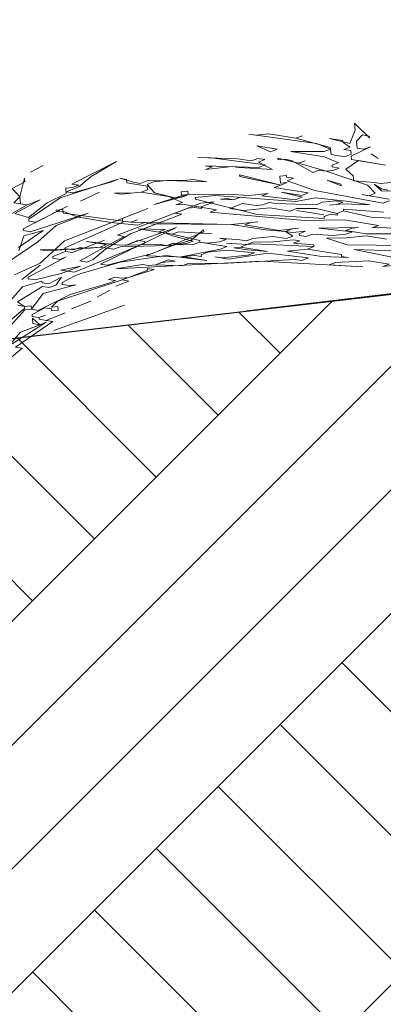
# Model space of a CAD drawing. Header units: millimetres. Extents: x 208545 to 5957542, y -593447 to 257160.
# Tile 28 of 60: x 5938068 to 5938608, y -589408 to -587945. Entities that reach past the tile are written whole.
import ezdxf

# ---------------------------------------------------------------- set-up
doc = ezdxf.new("R2010")
doc.units = ezdxf.units.MM
doc.header["$MEASUREMENT"] = 0
doc.linetypes.add('Wipeout_Contour', pattern=[1000, 0, -1000])
for name, color, linetype, lineweight in [('Opisy - Etykiety_Nr_pióra__1', 7, 'Continuous', 13), ('Sytuacja - Teren_Nr_pióra__1', 7, 'Continuous', 13), ('Sytuacja - Teren_Nr_pióra__21', 7, 'Continuous', 25), ('Wnętrze - Umeblowanie_Nr_pióra__2', 8, 'Continuous', 13)]:
    doc.layers.add(name, color=color, linetype=linetype, lineweight=lineweight)
doc.layers.add('Sytuacja - Teren', color=7, linetype='Continuous')
doc.layers.add('Wnętrze - Umeblowanie', color=7, linetype='Continuous')
doc.dimstyles.new('STYL_AUTOMATYCZNY__3', dxfattribs={"dimtxt": 0.18, "dimasz": 364.8, "dimexe": 0.18, "dimexo": 0.0625, "dimgap": 0, "dimtad": 0, "dimtih": 1, "dimtoh": 1, "dimdec": 4, "dimzin": 0, "dimdsep": 46, "dimcen": 0.09, "dimadec": 0, "dimazin": 0, "dimtfac": 1, "dimtdec": 4, "dimtmove": 0, "dimatfit": 3, "dimldrblk": 'ARROWHEAD_11', "dimfxl": 1, "dimtolj": 1, "dimtzin": 0, "dimarcsym": 0})

# ---------------------------------------------------------------- blocks, each defined once
blk = doc.blocks.new('Krzewy 27[11]_4', base_point=(5937695.9, -588501.5))
at = {"layer": 'Wnętrze - Umeblowanie_Nr_pióra__2', "color": 8, "linetype": 'Continuous', "lineweight": 13}
for p, q in [((5938145.7, -588189), (5938211.7, -588155.3)), ((5938211.7, -588155.3), (5938174.3, -588178)), ((5938103.1, -588161.3), (5938084.3, -588171.3)), ((5938084.3, -588171.3), (5938103.1, -588161.3)), ((5938057, -588195.6), (5938075.8, -588185.6)), ((5938075.3, -588180.2), (5938068.2, -588207.8)), ((5938075.8, -588185.6), (5938075.3, -588180.2)), ((5938214.4, -588181.9), (5938128, -588209.7)), ((5938147.1, -588202.3), (5938204.9, -588185.6)), ((5938174.3, -588178), (5938156.1, -588193.3)), ((5938204.9, -588185.6), (5938214.4, -588181.9)), ((5938068.2, -588207.8), (5938057, -588195.6)), ((5938136.4, -588195.4), (5938146.2, -588194.4)), ((5938137.3, -588203.3), (5938136.4, -588195.4)), ((5938156.1, -588193.3), (5938137, -588200.7)), ((5938137, -588200.7), (5938147.1, -588202.3)), ((5938155.8, -588190.7), (5938145.7, -588189)), ((5938146.2, -588194.4), (5938155.8, -588190.7)), ((5938186.6, -588200.9), (5938158.3, -588214.6)), ((5938158.3, -588214.6), (5938186.6, -588200.9)), ((5938059.2, -588216.8), (5938068.2, -588207.8)), ((5938079.4, -588220.1), (5938059.2, -588216.8)), ((5938098.5, -588212.7), (5938060.9, -588232.7)), ((5938068.2, -588207.8), (5938069.3, -588218.4)), ((5938079.4, -588220.1), (5938098.5, -588212.7)), ((5938081.4, -588238.7), (5938108.9, -588217)), ((5938128, -588209.7), (5938081.6, -588241.3)), ((5938108.9, -588217), (5938137.3, -588203.3)), ((5938316.2, -588206.2), (5938268, -588219.3)), ((5938268, -588219.3), (5938306.4, -588207.2)), ((5938306.4, -588207.2), (5938316.2, -588206.2)), ((5938337.3, -588217.5), (5938356.9, -588215.4)), ((5938356.9, -588215.4), (5938337.8, -588222.8)), ((5938366.5, -588211.7), (5938376.3, -588210.7)), ((5938386.4, -588212.3), (5938366.5, -588211.7)), ((5938376.3, -588210.7), (5938386.4, -588212.3)), ((5938386.4, -588212.3), (5938395.9, -588208.7)), ((5938395.9, -588208.7), (5938386.4, -588212.3)), ((5938004.4, -588262.8), (5938079.4, -588220.1)), ((5938069.3, -588218.4), (5938079.4, -588220.1)), ((5938139.2, -588221.9), (5938073.2, -588255.6)), ((5938092, -588245.6), (5938139.2, -588221.9)), ((5938134.6, -588273.4), (5938258.7, -588225.6)), ((5938213.2, -588265.2), (5938337.3, -588217.5)), ((5938258.7, -588225.6), (5938220.5, -588240.3)), ((5938318.2, -588224.8), (5938299.1, -588232.2)), ((5938328, -588223.8), (5938318.2, -588224.8)), ((5938338.1, -588225.4), (5938328, -588223.8)), ((5938337.8, -588222.8), (5938338.1, -588225.4)), ((5938060.9, -588232.7), (5938081.4, -588238.7)), ((5938081.6, -588241.3), (5938081.9, -588244)), ((5938081.9, -588244), (5938092, -588245.6)), ((5938083.6, -588259.9), (5938170, -588232.1)), ((5938170, -588232.1), (5938122.3, -588250.5)), ((5938221.1, -588245.6), (5938135.7, -588284)), ((5938220.5, -588240.3), (5938221.1, -588245.6)), ((5938309.2, -588233.8), (5938232.8, -588263.2)), ((5938299.1, -588232.2), (5938309.2, -588233.8)), ((5938103.2, -588257.9), (5938066.1, -588283.2)), ((5938073.2, -588255.6), (5938073.5, -588258.3)), ((5938073.5, -588258.3), (5938083.6, -588259.9)), ((5938074.3, -588266.2), (5938103.2, -588257.9)), ((5938122.3, -588250.5), (5938095, -588274.8)), ((5938301.3, -588253.4), (5938187.9, -588308.1)), ((5938224.7, -588280.2), (5938301.3, -588253.4)), ((5938265.6, -588292), (5938341.7, -588259.9)), ((5938341.4, -588257.3), (5938323.1, -588272.6)), ((5938341.7, -588259.9), (5938341.4, -588257.3)), ((5938095, -588274.8), (5938048.7, -588306.5)), ((5938066.7, -588288.5), (5938074.3, -588266.2)), ((5938098.4, -588306.7), (5938134.6, -588273.4)), ((5938146.4, -588291), (5938194.1, -588272.6)), ((5938194.1, -588272.6), (5938146.4, -588291)), ((5938157.6, -588303.2), (5938223.3, -588266.9)), ((5938232.8, -588263.2), (5938195.5, -588285.9)), ((5938223.3, -588266.9), (5938213.2, -588265.2)), ((5938243.7, -588272.8), (5938224.7, -588280.2)), ((5938253.8, -588274.4), (5938243.7, -588272.8)), ((5938254.1, -588277.1), (5938253.8, -588274.4)), ((5938323.1, -588272.6), (5938294.2, -588281)), ((5938136.3, -588289.3), (5938117.2, -588296.7)), ((5938135.7, -588284), (5938136.3, -588289.3)), ((5938136.3, -588289.3), (5938146.4, -588291)), ((5938146.4, -588291), (5938136.3, -588289.3)), ((5938149.4, -588320.2), (5938254.1, -588277.1)), ((5938195.5, -588285.9), (5938177.2, -588301.2)), ((5938294.2, -588281), (5938256, -588295.7)), ((5938137.1, -588297.3), (5938080.6, -588327.3)), ((5938117.2, -588296.7), (5938117.4, -588299.3)), ((5938117.4, -588299.3), (5938127.5, -588301)), ((5938127.5, -588301), (5938137.1, -588297.3)), ((5938167.7, -588304.9), (5938157.6, -588303.2)), ((5938177.2, -588301.2), (5938167.7, -588304.9)), ((5938197.9, -588309.8), (5938265.6, -588292)), ((5938285.8, -588295.3), (5938217.3, -588305.1)), ((5938256, -588295.7), (5938315.8, -588297.5)), ((5938346.1, -588302.4), (5938285.8, -588295.3)), ((5938315.8, -588297.5), (5938346.1, -588302.4)), ((5938060.5, -588324.1), (5938098.4, -588306.7)), ((5938098.6, -588309.4), (5938071.1, -588331)), ((5938071.1, -588331), (5938098.6, -588309.4)), ((5938129.2, -588316.9), (5938158.4, -588311.2)), ((5938139.3, -588318.5), (5938129.2, -588316.9)), ((5938129.8, -588322.2), (5938139.3, -588318.5)), ((5938158.4, -588311.2), (5938139.3, -588318.5)), ((5938139.3, -588318.5), (5938149.4, -588320.2)), ((5938217.3, -588305.1), (5938159.5, -588321.8)), ((5938187.9, -588308.1), (5938197.9, -588309.8)), ((5938268.1, -588315.9), (5938229.6, -588328)), ((5938229.6, -588328), (5938258.3, -588316.9)), ((5938258.3, -588316.9), (5938258, -588314.3)), ((5938258, -588314.3), (5938268.1, -588315.9)), ((5938072.2, -588341.6), (5938101.1, -588333.3)), ((5938080.6, -588327.3), (5938080.9, -588330)), ((5938080.9, -588330), (5938091, -588331.6)), ((5938091, -588331.6), (5938129.8, -588322.2)), ((5938101.1, -588333.3), (5938101.4, -588335.9)), ((5938111.5, -588337.5), (5938130.3, -588327.5)), ((5938130.3, -588327.5), (5938121.6, -588339.2)), ((5938220.1, -588331.6), (5938124.1, -588363.1)), ((5938149.9, -588325.5), (5938131.1, -588335.5)), ((5938159.5, -588321.8), (5938149.9, -588325.5)), ((5938200.2, -588331), (5938209.7, -588327.3)), ((5938210.3, -588332.6), (5938200.2, -588331)), ((5938200.7, -588336.3), (5938210.3, -588332.6)), ((5938209.7, -588327.3), (5938219.8, -588329)), ((5938230.2, -588333.3), (5938211.1, -588340.6)), ((5938211.1, -588340.6), (5938230.2, -588333.3)), ((5938219.8, -588329), (5938229.6, -588328)), ((5938229.6, -588328), (5938220.1, -588331.6)), ((5938220.1, -588331.6), (5938230.2, -588333.3)), ((5938230.2, -588333.3), (5938220.1, -588331.6)), ((5938054.5, -588362.3), (5938072.2, -588341.6)), ((5938101.9, -588341.2), (5938064.6, -588363.9)), ((5938101.4, -588335.9), (5938111.5, -588337.5)), ((5938112, -588342.9), (5938101.9, -588341.2)), ((5938151.3, -588338.8), (5938103, -588351.8)), ((5938121.6, -588339.2), (5938112, -588342.9)), ((5938131.1, -588335.5), (5938131.4, -588338.2)), ((5938131.4, -588338.2), (5938141.5, -588339.8)), ((5938141.5, -588339.8), (5938151.3, -588338.8)), ((5938142.9, -588353.1), (5938200.7, -588336.3)), ((5938201.8, -588346.9), (5938183, -588357)), ((5938183, -588357), (5938201.8, -588346.9)), ((5938103, -588351.8), (5938085.6, -588375.1)), ((5938095.7, -588376.8), (5938142.9, -588353.1)), ((5938124.1, -588363.1), (5938115.1, -588372.1)), ((5938173.7, -588363.3), (5938145.1, -588374.3)), ((5938145.1, -588374.3), (5938173.7, -588363.3)), ((5938039, -588404.1), (5938075.5, -588373.5)), ((5938075.8, -588376.1), (5938049.1, -588405.8)), ((5938064.6, -588363.9), (5938075.2, -588370.8)), ((5938075.2, -588370.8), (5938065.1, -588369.2)), ((5938075.2, -588370.8), (5938085.1, -588369.8)), ((5938075.5, -588373.5), (5938075.2, -588370.8)), ((5938085.6, -588375.1), (5938075.8, -588376.1)), ((5938085.1, -588369.8), (5938085.6, -588375.1)), ((5938085.6, -588375.1), (5938095.7, -588376.8)), ((5938105.3, -588373.1), (5938086.4, -588383.1)), ((5938115.4, -588374.7), (5938105.3, -588373.1)), ((5938115.1, -588372.1), (5938124.9, -588371)), ((5938115.6, -588377.4), (5938115.4, -588374.7)), ((5938125.4, -588376.4), (5938115.6, -588377.4)), ((5938223.9, -588368.8), (5938118.7, -588406.6)), ((5938118.7, -588406.6), (5938223.9, -588368.8)), ((5938124.9, -588371), (5938125.4, -588376.4)), ((5938086.4, -588383.1), (5938086.7, -588385.7)), ((5938086.7, -588385.7), (5938096.8, -588387.4)), ((5938097.9, -588398), (5938087, -588388.4)), ((5938087, -588388.4), (5938087.8, -588396.4)), ((5938096.8, -588387.4), (5938106.4, -588383.7)), ((5938106.4, -588383.7), (5938096.8, -588387.4)), ((5938096.8, -588387.4), (5938097.1, -588390)), ((5938097.1, -588390), (5938107.2, -588391.7)), ((5938107.2, -588391.7), (5938135.8, -588380.6)), ((5938135.8, -588380.6), (5938107.2, -588391.7)), ((5938107.2, -588391.7), (5938117.3, -588393.3)), ((5938107.5, -588394.3), (5938051.6, -588429.7)), ((5938117.3, -588393.3), (5938061.7, -588431.3)), ((5938069.3, -588409), (5938097.9, -588398)), ((5938087.8, -588396.4), (5938097.9, -588398)), ((5938097.9, -588398), (5938107.5, -588394.3)), ((5938051.6, -588429.7), (5938069.3, -588409)), ((5938071.8, -588432.9), (5938035.2, -588463.6)), ((5938061.7, -588431.3), (5938071.8, -588432.9))]:
    blk.add_line(p, q, dxfattribs=at)
blk = doc.blocks.new('Krzewy 27[12]_4', base_point=(5938806.3, -588368.8))
at = {"layer": 'Wnętrze - Umeblowanie_Nr_pióra__2', "color": 8, "linetype": 'Continuous', "lineweight": 13}
for p, q in [((5938566.7, -588109.2), (5938565.6, -588098.5)), ((5938565.6, -588098.5), (5938587.7, -588120.4)), ((5938418.5, -588116.5), (5938438.2, -588114.5)), ((5938438.2, -588114.5), (5938478.6, -588121)), ((5938558.8, -588128.8), (5938566.7, -588109.2)), ((5938509.1, -588128.6), (5938408.4, -588114.9)), ((5938408.4, -588114.9), (5938418.5, -588116.5)), ((5938478.6, -588121), (5938488.1, -588117.3)), ((5938488.1, -588117.3), (5938478.6, -588121)), ((5938478.6, -588121), (5938529.6, -588134.5)), ((5938529.9, -588137.1), (5938509.1, -588128.6)), ((5938548.4, -588124.5), (5938528.2, -588121.2)), ((5938528.2, -588121.2), (5938558.8, -588128.8)), ((5938548.7, -588127.1), (5938548.4, -588124.5)), ((5938559.3, -588134.1), (5938548.7, -588127.1)), ((5938577.3, -588116.1), (5938568.3, -588125.1)), ((5938568.3, -588125.1), (5938569.4, -588135.7)), ((5938587.4, -588117.7), (5938577.3, -588116.1)), ((5938587.7, -588120.4), (5938587.4, -588117.7)), ((5938440.9, -588141), (5938420.2, -588132.4)), ((5938420.2, -588132.4), (5938450.5, -588137.3)), ((5938450.5, -588137.3), (5938440.9, -588141)), ((5938521.1, -588148.8), (5938470.7, -588140.6)), ((5938470.7, -588140.6), (5938520.3, -588140.8)), ((5938520.3, -588140.8), (5938529.9, -588137.1)), ((5938529.6, -588134.5), (5938530.7, -588145.1)), ((5938549.8, -588137.8), (5938559.3, -588134.1)), ((5938559.9, -588139.4), (5938549.8, -588137.8)), ((5938560.4, -588144.7), (5938559.9, -588139.4)), ((5938589.1, -588133.7), (5938560.7, -588147.4)), ((5938569.4, -588135.7), (5938579.5, -588137.4)), ((5938579.5, -588137.4), (5938589.1, -588133.7)), ((5938352.5, -588150.2), (5938332.6, -588149.6)), ((5938332.6, -588149.6), (5938392.4, -588151.4)), ((5938433, -588160.6), (5938352.5, -588150.2)), ((5938392.4, -588151.4), (5938412.6, -588154.7)), ((5938412.6, -588154.7), (5938422.1, -588151)), ((5938422.1, -588151), (5938432.2, -588152.7)), ((5938432.2, -588152.7), (5938422.7, -588156.3)), ((5938422.7, -588156.3), (5938443.7, -588167.6)), ((5938452.1, -588153.3), (5938451.8, -588150.6)), ((5938451.8, -588150.6), (5938482.4, -588158.2)), ((5938461.9, -588152.3), (5938452.1, -588153.3)), ((5938472, -588153.9), (5938461.9, -588152.3)), ((5938503.7, -588172.1), (5938472, -588153.9)), ((5938482.4, -588158.2), (5938492, -588154.5)), ((5938492, -588154.5), (5938482.4, -588158.2)), ((5938482.4, -588158.2), (5938523.4, -588170)), ((5938541.9, -588157.4), (5938521.1, -588148.8)), ((5938530.7, -588145.1), (5938550.9, -588148.4)), ((5938532.3, -588161), (5938541.9, -588157.4)), ((5938550.9, -588148.4), (5938560.4, -588144.7)), ((5938571.4, -588154.3), (5938552.8, -588167)), ((5938560.7, -588147.4), (5938561.3, -588152.7)), ((5938561.3, -588152.7), (5938611.7, -588160.9)), ((5938611.7, -588160.9), (5938571.4, -588154.3)), ((5938590.2, -588144.3), (5938600.8, -588151.3)), ((5938600.8, -588151.3), (5938590.2, -588144.3)), ((5938353.9, -588163.5), (5938343.8, -588161.8)), ((5938343.8, -588161.8), (5938423.5, -588164.3)), ((5938383.7, -588163.1), (5938344.4, -588167.2)), ((5938344.4, -588167.2), (5938353.9, -588163.5)), ((5938393.7, -588164.7), (5938383.7, -588163.1)), ((5938443.7, -588167.6), (5938393.7, -588164.7)), ((5938423.5, -588164.3), (5938433, -588160.6)), ((5938513.3, -588168.4), (5938503.7, -588172.1)), ((5938523.4, -588170), (5938513.3, -588168.4)), ((5938523.4, -588170), (5938533.2, -588169)), ((5938585, -588190.5), (5938523.4, -588170)), ((5938532.6, -588163.7), (5938532.3, -588161)), ((5938542.7, -588165.3), (5938532.6, -588163.7)), ((5938533.2, -588169), (5938542.7, -588165.3)), ((5938552.8, -588167), (5938563.7, -588176.6)), ((5938226.8, -588182.1), (5938216.7, -588180.4)), ((5938216.7, -588180.4), (5938237.2, -588186.4)), ((5938227.3, -588187.4), (5938226.8, -588182.1)), ((5938257.6, -588192.3), (5938227.3, -588187.4)), ((5938237.2, -588186.4), (5938247.3, -588188)), ((5938247.3, -588188), (5938256.8, -588184.3)), ((5938256.8, -588184.3), (5938316.3, -588183.5)), ((5938266.9, -588185.9), (5938257.4, -588189.6)), ((5938286.5, -588183.9), (5938266.9, -588185.9)), ((5938346.3, -588185.7), (5938286.5, -588183.9)), ((5938316.3, -588183.5), (5938326.1, -588182.5)), ((5938326.1, -588182.5), (5938346.3, -588185.7)), ((5938395.1, -588178), (5938394.9, -588175.3)), ((5938394.9, -588175.3), (5938456, -588190.5)), ((5938456, -588190.5), (5938395.1, -588178)), ((5938454.6, -588177.2), (5938464.4, -588176.2)), ((5938455.7, -588187.8), (5938454.6, -588177.2)), ((5938465.5, -588186.8), (5938455.7, -588187.8)), ((5938456, -588190.5), (5938465.5, -588186.8)), ((5938464.4, -588176.2), (5938464.7, -588178.8)), ((5938464.7, -588178.8), (5938474.8, -588180.4)), ((5938474.8, -588180.4), (5938465.3, -588184.1)), ((5938465.3, -588184.1), (5938506.5, -588198.6)), ((5938545.5, -588191.9), (5938524.7, -588183.3)), ((5938524.7, -588183.3), (5938545.2, -588189.2)), ((5938563.7, -588176.6), (5938564.6, -588184.5)), ((5938564.6, -588184.5), (5938594.6, -588186.8)), ((5938594.6, -588186.8), (5938604.7, -588188.4)), ((5938604.7, -588188.4), (5938634.1, -588185.4)), ((5938209.1, -588202.7), (5938238.8, -588202.3)), ((5938248.6, -588201.3), (5938219.2, -588204.3)), ((5938238.8, -588202.3), (5938248.6, -588201.3)), ((5938248.6, -588201.3), (5938258.2, -588197.6)), ((5938289, -588207.8), (5938248.6, -588201.3)), ((5938257.4, -588189.6), (5938268.6, -588201.9)), ((5938258.2, -588197.6), (5938257.6, -588192.3)), ((5938268.6, -588201.9), (5938299.1, -588209.4)), ((5938308.1, -588200.5), (5938317.9, -588199.4)), ((5938308.7, -588205.8), (5938308.1, -588200.5)), ((5938317.9, -588199.4), (5938318.5, -588204.7)), ((5938446.4, -588194.1), (5938456, -588190.5)), ((5938496.9, -588202.3), (5938446.4, -588194.1)), ((5938487.7, -588208.6), (5938457.1, -588201.1)), ((5938457.1, -588201.1), (5938487.4, -588206)), ((5938487.4, -588206), (5938496.9, -588202.3)), ((5938506.5, -588198.6), (5938607.7, -588217.6)), ((5938545.2, -588189.2), (5938545.5, -588191.9)), ((5938596.2, -588202.7), (5938585, -588190.5)), ((5938605.8, -588199.1), (5938594.9, -588189.4)), ((5938594.9, -588189.4), (5938605.5, -588196.4)), ((5938605.5, -588196.4), (5938615.6, -588198)), ((5938665.5, -588200.9), (5938605.8, -588199.1)), ((5938219.2, -588204.3), (5938209.1, -588202.7)), ((5938309.8, -588216.4), (5938289, -588207.8)), ((5938299.1, -588209.4), (5938308.9, -588208.4)), ((5938300.2, -588220.1), (5938309.8, -588216.4)), ((5938318.5, -588204.7), (5938308.7, -588205.8)), ((5938308.9, -588208.4), (5938318.5, -588204.7)), ((5938318.5, -588204.7), (5938378, -588203.9)), ((5938328.9, -588209), (5938358.3, -588206)), ((5938329.1, -588211.7), (5938328.9, -588209)), ((5938420.8, -588234.4), (5938329.1, -588211.7)), ((5938358.3, -588206), (5938478.4, -588215)), ((5938378, -588203.9), (5938408, -588206.2)), ((5938408, -588206.2), (5938437.4, -588203.1)), ((5938437.4, -588203.1), (5938427.9, -588206.8)), ((5938427.9, -588206.8), (5938478.1, -588212.3)), ((5938438.8, -588216.4), (5938429.3, -588220.1)), ((5938448.9, -588218), (5938438.8, -588216.4)), ((5938478.1, -588212.3), (5938487.7, -588208.6)), ((5938478.4, -588215), (5938507.6, -588209.3)), ((5938507.6, -588209.3), (5938557.8, -588214.8)), ((5938518.2, -588216.2), (5938508.7, -588219.9)), ((5938537.9, -588214.2), (5938518.2, -588216.2)), ((5938548, -588215.8), (5938537.9, -588214.2)), ((5938538.4, -588219.5), (5938548, -588215.8)), ((5938557.8, -588214.8), (5938588.1, -588219.7)), ((5938617, -588211.3), (5938576.6, -588204.8)), ((5938576.6, -588204.8), (5938586.7, -588206.4)), ((5938586.7, -588206.4), (5938596.2, -588202.7)), ((5938607.7, -588217.6), (5938617.3, -588214)), ((5938122.3, -588227.8), (5938132.2, -588226.8)), ((5938122.6, -588230.5), (5938122.3, -588227.8)), ((5938132.4, -588229.4), (5938122.6, -588230.5)), ((5938132.2, -588226.8), (5938132.7, -588232.1)), ((5938153.2, -588238), (5938132.4, -588229.4)), ((5938310, -588219), (5938300.2, -588220.1)), ((5938360.5, -588227.2), (5938310, -588219)), ((5938351, -588230.9), (5938360.5, -588227.2)), ((5938491.2, -588243.2), (5938351, -588230.9)), ((5938399.3, -588217.8), (5938380.2, -588225.2)), ((5938380.2, -588225.2), (5938400.4, -588228.4)), ((5938419.5, -588221.1), (5938399.3, -588217.8)), ((5938400.4, -588228.4), (5938439.7, -588224.4)), ((5938429.3, -588220.1), (5938419.5, -588221.1)), ((5938439.7, -588224.4), (5938469.9, -588229.3)), ((5938508.7, -588219.9), (5938448.9, -588218)), ((5938469.9, -588229.3), (5938479.5, -588225.6)), ((5938479.5, -588225.6), (5938509.2, -588225.2)), ((5938479.8, -588228.2), (5938520.2, -588234.8)), ((5938520.2, -588234.8), (5938479.8, -588228.2)), ((5938509.2, -588225.2), (5938539.8, -588232.7)), ((5938548.2, -588218.5), (5938528.6, -588220.5)), ((5938528.6, -588220.5), (5938538.4, -588219.5)), ((5938539.8, -588232.7), (5938549.3, -588229.1)), ((5938549.3, -588229.1), (5938539.8, -588232.7)), ((5938588.1, -588219.7), (5938548.2, -588218.5)), ((5938549.3, -588229.1), (5938549.1, -588226.4)), ((5938549.1, -588226.4), (5938609.1, -588230.9)), ((5938590, -588238.3), (5938549.3, -588229.1)), ((5938132.7, -588232.1), (5938233.4, -588245.8)), ((5938203.7, -588246.2), (5938153.2, -588238)), ((5938243.8, -588250.1), (5938203.7, -588246.2)), ((5938233.4, -588245.8), (5938243, -588242.1)), ((5938243, -588242.1), (5938233.4, -588245.8)), ((5938233.4, -588245.8), (5938382.7, -588249.1)), ((5938253.3, -588246.4), (5938243.8, -588250.1)), ((5938263.4, -588248), (5938253.3, -588246.4)), ((5938382.7, -588249.1), (5938421.9, -588245)), ((5938412.1, -588246), (5938402.6, -588249.7)), ((5938421.9, -588245), (5938412.1, -588246)), ((5938520.7, -588240.1), (5938420.8, -588234.4)), ((5938550.7, -588242.4), (5938491.2, -588243.2)), ((5938530, -588233.8), (5938520.4, -588237.4)), ((5938520.4, -588237.4), (5938520.7, -588240.1)), ((5938540.1, -588235.4), (5938530, -588233.8)), ((5938539.8, -588232.7), (5938540.1, -588235.4)), ((5938601.2, -588250.5), (5938550.7, -588242.4)), ((5938679.8, -588242.4), (5938590, -588238.3)), ((5938284.7, -588261.9), (5938244.3, -588255.4)), ((5938244.3, -588255.4), (5938284.2, -588256.6)), ((5938382.7, -588249.1), (5938263.4, -588248)), ((5938284.2, -588256.6), (5938274.6, -588260.3)), ((5938274.6, -588260.3), (5938294.8, -588263.6)), ((5938294.8, -588263.6), (5938304.4, -588259.9)), ((5938304.4, -588259.9), (5938294.8, -588263.6)), ((5938304.4, -588259.9), (5938354.3, -588262.8)), ((5938354.3, -588262.8), (5938304.4, -588259.9)), ((5938433.1, -588257.3), (5938382.7, -588249.1)), ((5938402.6, -588249.7), (5938453.1, -588257.9)), ((5938463.2, -588259.5), (5938433.1, -588257.3)), ((5938453.1, -588257.9), (5938482.5, -588254.8)), ((5938472.7, -588255.8), (5938463.2, -588259.5)), ((5938473.8, -588266.4), (5938463.2, -588259.5)), ((5938463.2, -588259.5), (5938473.3, -588261.1)), ((5938482.5, -588254.8), (5938472.7, -588255.8)), ((5938473.3, -588261.1), (5938492.9, -588259.1)), ((5938492.9, -588259.1), (5938483.4, -588262.8)), ((5938512.3, -588254.4), (5938571.7, -588253.6)), ((5938562.5, -588259.9), (5938512.3, -588254.4)), ((5938561.9, -588254.6), (5938552.4, -588258.3)), ((5938552.4, -588258.3), (5938582.7, -588263.2)), ((5938552.9, -588263.6), (5938562.5, -588259.9)), ((5938571.7, -588253.6), (5938561.9, -588254.6)), ((5938591.7, -588254.2), (5938601.2, -588250.5)), ((5938601.5, -588253.2), (5938591.7, -588254.2)), ((5938671.6, -588259.3), (5938601.5, -588253.2)), ((5938197.2, -588279.1), (5938166.9, -588274.2)), ((5938166.9, -588274.2), (5938217.1, -588279.7)), ((5938295.1, -588266.2), (5938284.7, -588261.9)), ((5938294.8, -588263.6), (5938335.5, -588272.8)), ((5938325.7, -588273.8), (5938295.1, -588266.2)), ((5938316.1, -588277.5), (5938325.7, -588273.8)), ((5938335.8, -588275.4), (5938326.2, -588279.1)), ((5938335.5, -588272.8), (5938335.8, -588275.4)), ((5938376.1, -588282), (5938335.8, -588275.4)), ((5938335.8, -588275.4), (5938345.9, -588277.1)), ((5938345.9, -588277.1), (5938365.5, -588275)), ((5938375, -588271.3), (5938364.9, -588269.7)), ((5938364.9, -588269.7), (5938395, -588272)), ((5938365.5, -588275), (5938375, -588271.3)), ((5938395, -588272), (5938405.1, -588273.6)), ((5938405.1, -588273.6), (5938414.6, -588269.9)), ((5938405.6, -588278.9), (5938415.2, -588275.2)), ((5938414.6, -588269.9), (5938444.1, -588266.9)), ((5938415.2, -588275.2), (5938444.9, -588274.8)), ((5938444.1, -588266.9), (5938464.3, -588270.1)), ((5938444.9, -588274.8), (5938474.4, -588271.8)), ((5938464.3, -588270.1), (5938473.8, -588266.4)), ((5938474.4, -588271.8), (5938484.5, -588273.4)), ((5938484.5, -588273.4), (5938474.9, -588277.1)), ((5938483.4, -588262.8), (5938483.6, -588265.4)), ((5938483.6, -588265.4), (5938493.7, -588267.1)), ((5938493.7, -588267.1), (5938503.3, -588263.4)), ((5938503.3, -588263.4), (5938533.3, -588265.6)), ((5938523.7, -588269.3), (5938553.5, -588268.9)), ((5938554.6, -588279.5), (5938523.7, -588269.3)), ((5938533.3, -588265.6), (5938552.9, -588263.6)), ((5938553.5, -588268.9), (5938582.9, -588265.8)), ((5938582.7, -588263.2), (5938662.1, -588263)), ((5938582.9, -588265.8), (5938613.2, -588270.8)), ((5938098.7, -588286.6), (5938128.4, -588286.2)), ((5938108.8, -588288.3), (5938098.7, -588286.6)), ((5938187.6, -588282.8), (5938108.8, -588288.3)), ((5938128.4, -588286.2), (5938138.2, -588285.2)), ((5938138.2, -588285.2), (5938148.3, -588286.8)), ((5938148.3, -588286.8), (5938157.9, -588283.2)), ((5938157.9, -588283.2), (5938168, -588284.8)), ((5938168, -588284.8), (5938187.6, -588282.8)), ((5938187.6, -588282.8), (5938197.2, -588279.1)), ((5938207.8, -588286), (5938187.6, -588282.8)), ((5938217.4, -588282.4), (5938207.8, -588286)), ((5938217.1, -588279.7), (5938276.6, -588278.9)), ((5938286.7, -588280.5), (5938217.4, -588282.4)), ((5938276.6, -588278.9), (5938286.7, -588280.5)), ((5938286.7, -588280.5), (5938296.2, -588276.8)), ((5938296.5, -588279.5), (5938286.7, -588280.5)), ((5938296.2, -588276.8), (5938306.3, -588278.5)), ((5938326.2, -588279.1), (5938296.5, -588279.5)), ((5938306.3, -588278.5), (5938316.1, -588277.5)), ((5938308.2, -588297.1), (5938366.6, -588285.6)), ((5938347.2, -588290.3), (5938337.7, -588294)), ((5938376.7, -588287.3), (5938347.2, -588290.3)), ((5938366.6, -588285.6), (5938376.1, -588282)), ((5938405.6, -588278.9), (5938375.6, -588276.7)), ((5938375.6, -588276.7), (5938405.6, -588278.9)), ((5938416.8, -588291.2), (5938376.7, -588287.3)), ((5938386.2, -588283.6), (5938396.1, -588282.6)), ((5938406.4, -588286.9), (5938386.2, -588283.6)), ((5938405.6, -588278.9), (5938396.1, -588282.6)), ((5938396.1, -588282.6), (5938405.6, -588278.9)), ((5938396.1, -588282.6), (5938436.5, -588289.1)), ((5938415.4, -588277.9), (5938405.6, -588278.9)), ((5938436.5, -588289.1), (5938406.4, -588286.9)), ((5938505.2, -588282), (5938415.4, -588277.9)), ((5938466.2, -588288.7), (5938495.7, -588285.7)), ((5938516.7, -588296.9), (5938466.2, -588288.7)), ((5938474.9, -588277.1), (5938504.9, -588279.3)), ((5938505.2, -588282), (5938495.7, -588285.7)), ((5938495.7, -588285.7), (5938505.2, -588282)), ((5938495.7, -588285.7), (5938546.1, -588293.8)), ((5938504.9, -588279.3), (5938505.2, -588282)), ((5938673.8, -588280.6), (5938554.6, -588279.5)), ((5938636.2, -588300.6), (5938565.2, -588286.5)), ((5938565.2, -588286.5), (5938625, -588288.3)), ((5938428, -588303.4), (5938210.8, -588315.2)), ((5938269.8, -588309.1), (5938288.9, -588301.8)), ((5938299, -588303.4), (5938279.3, -588305.4)), ((5938288.9, -588301.8), (5938299, -588303.4)), ((5938327.9, -588295), (5938308.2, -588297.1)), ((5938338, -588296.7), (5938327.9, -588295)), ((5938337.7, -588294), (5938338, -588296.7)), ((5938378.1, -588300.6), (5938357.9, -588297.3)), ((5938357.9, -588297.3), (5938368, -588298.9)), ((5938368, -588298.9), (5938407.3, -588294.8)), ((5938368.8, -588306.9), (5938477.4, -588301)), ((5938436.7, -588291.8), (5938378.1, -588300.6)), ((5938407.3, -588294.8), (5938416.8, -588291.2)), ((5938577.8, -588312), (5938428, -588303.4)), ((5938497, -588298.9), (5938436.7, -588291.8)), ((5938477.4, -588301), (5938487.5, -588302.6)), ((5938487.5, -588302.6), (5938497, -588298.9)), ((5938556.5, -588298.1), (5938516.7, -588296.9)), ((5938586.8, -588303), (5938537.4, -588305.5)), ((5938546.1, -588293.8), (5938546.4, -588296.5)), ((5938546.4, -588296.5), (5938556.5, -588298.1)), ((5938617.1, -588307.9), (5938586.8, -588303)), ((5938210.8, -588315.2), (5938249.9, -588308.5)), ((5938249.9, -588308.5), (5938260, -588310.1)), ((5938260, -588310.1), (5938269.8, -588309.1)), ((5938279.3, -588305.4), (5938269.8, -588309.1)), ((5938269.8, -588309.1), (5938309.6, -588310.4)), ((5938309.6, -588310.4), (5938319.2, -588306.7)), ((5938319.2, -588306.7), (5938368.8, -588306.9)), ((5938537.4, -588305.5), (5938527.9, -588309.1)), ((5938527.9, -588309.1), (5938577.8, -588312)), ((5938607.6, -588311.6), (5938617.1, -588307.9)), ((5938627.2, -588309.6), (5938607.6, -588311.6))]:
    blk.add_line(p, q, dxfattribs=at)
blk = doc.blocks.new('ARROWHEAD_11')
at = {"color": 0, "linetype": 'Continuous', "lineweight": 0}
blk.add_line((0, 0), (-1, 0), dxfattribs=at)
at = {"color": 0, "linetype": 'Continuous', "lineweight": 0, "const_width": 0.25, "flags": 128}
blk.add_lwpolyline([(-0.125, 0, 1), (0.125, 0, 1)], format="xyb", close=True, dxfattribs=at)

msp = doc.modelspace()

# ---------------------------------------------------------------- block references
at = {"layer": 'Wnętrze - Umeblowanie', "color": 104, "linetype": 'Continuous', "lineweight": 13, "true_color": 0x029e21}
for name, p in [('Krzewy 27[12]_4', (5938806.324, -588368.758)), ('Krzewy 27[11]_4', (5937695.935, -588501.472))]:
    msp.add_blockref(name, p, dxfattribs=at)

# ---------------------------------------------------------------- next in the draw order: wipeouts: each hides what was drawn before it
at = {"color": 254, "linetype": 'Wipeout_Contour', "lineweight": 0, "ltscale": 23872121.16823595}
msp.add_wipeout([(5938405.259, -588377.636), (5938623.625, -588352.129), (5939417.621, -588256.995), (5939403.793, -588256.995)], dxfattribs=at).dxf.layer = 'Sytuacja - Teren'

# ---------------------------------------------------------------- next in the draw order: hatches: boundary and pattern name
at = {"layer": 'Sytuacja - Teren_Nr_pióra__1', "linetype": 'Continuous', "lineweight": 13}
h = msp.add_hatch(dxfattribs=at)
h.set_pattern_fill('Grunt_0004', style=0, pattern_type=2)
h.set_pattern_definition([(45, (5682170.8, -588257), (-275.77163, 275.77163), []), (45, (5682078.9, -588165.1), (-551.5433, 551.5433), []), (45, (5681986.94, -588073.15), (-551.5433, 551.5433), []), (135, (5681895.02, -587981.22), (91.92388, 91.92388), [390, -390])])
h.paths.add_polyline_path([(5931862.677, -589453.385), (5930871.848, -589656.995), (5929652.054, -589807.907), (5928955.771, -589893.729), (5928444.349, -589956.995), (5928744.349, -590256.995), (5951398.605, -590256.995), (5951698.605, -589956.995), (5951684.898, -589956.995), (5951676.487, -589956.995), (5951665.82, -589956.995), (5950125.283, -589770.263), (5949211.104, -589656.995), (5948071.86, -589423.501), (5946760.917, -589156.995), (5944964.046, -588824.483), (5944590.303, -588756.995), (5944068.611, -588685.116), (5942349.934, -588456.995), (5940606.307, -588272.103), (5940469.17, -588256.995), (5940373.013, -588256.995), (5940155.682, -588256.995), (5939459.574, -588256.995), (5939037.185, -588303.823), (5937725.854, -588456.995), (5936480.001, -588626.534), (5935527.542, -588756.995), (5934539.263, -588934.142), (5933313.52, -589156.995)])

# ---------------------------------------------------------------- next in the draw order: linework, layer by layer
at = {"layer": 'Sytuacja - Teren_Nr_pióra__21', "color": 7, "linetype": 'Continuous', "lineweight": 25}
for p, q in [((5938405.259, -588377.636), (5939403.793, -588256.995)), ((5937725.854, -588456.995), (5939037.185, -588303.823))]:
    msp.add_line(p, q, dxfattribs=at)

# ---------------------------------------------------------------- next in the draw order: leaders
at = {"layer": 'Opisy - Etykiety_Nr_pióra__1', "color": 7, "linetype": 'Continuous', "lineweight": 13, "annotation_type": 0, "has_hookline": 1, "hookline_direction": 0, "text_width": 5228.5}
msp.add_leader([(5933713.943, -588803.485), (5933713.943, -586002.559), (5934536.069, -586014.753)], dimstyle='STYL_AUTOMATYCZNY__3', dxfattribs=at)

doc.saveas('drawing.dxf')
